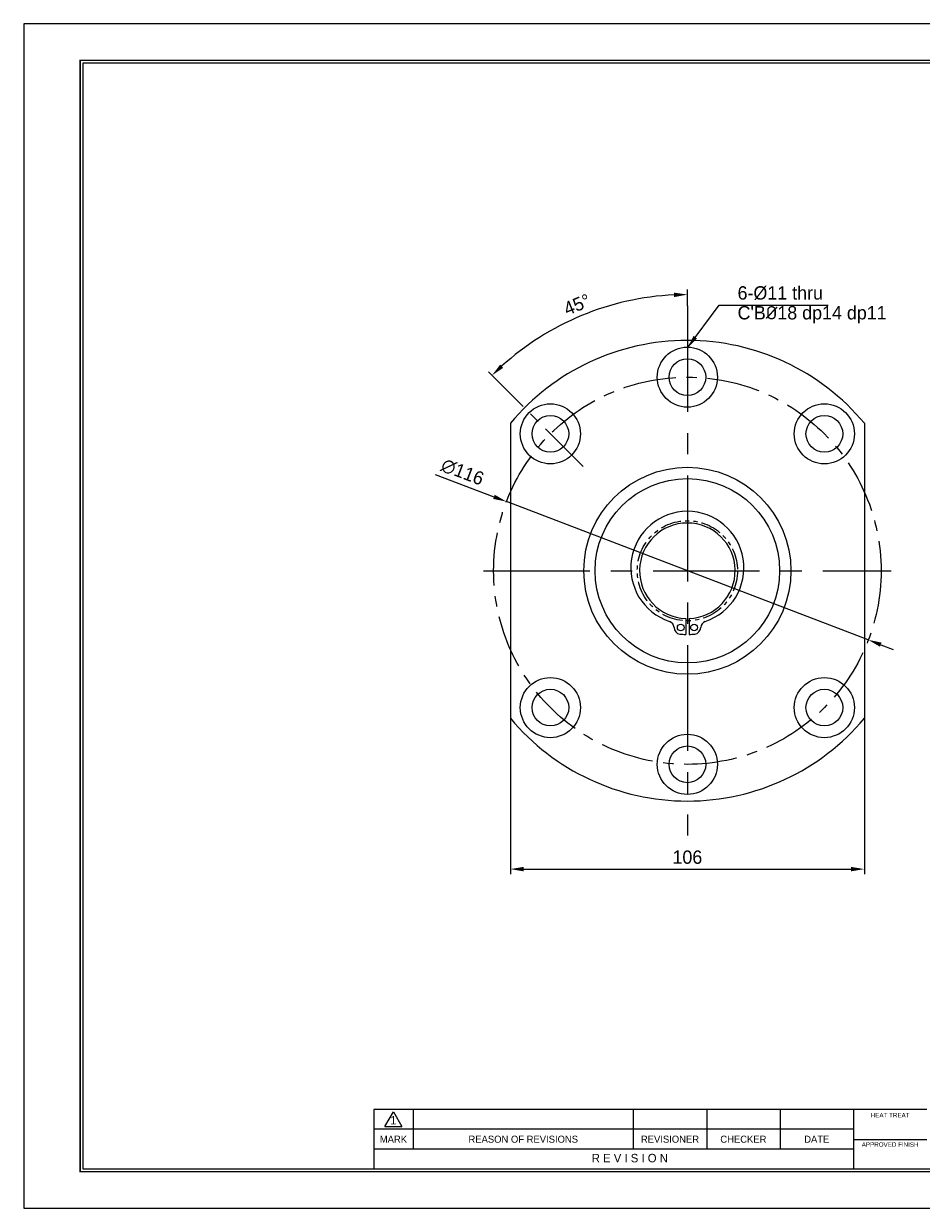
# Model space of a CAD drawing. Header units: millimetres. Extents: x 1082 to 1584, y -158 to 197.
# Tile 1 of 2: x 1082 to 1350, y -158 to 197. Entities that reach past the tile are written whole.
import ezdxf
from ezdxf.enums import TextEntityAlignment as Align

# ---------------------------------------------------------------- set-up
doc = ezdxf.new("R2010")
doc.units = ezdxf.units.MM
doc.linetypes.add('CENTER', pattern=[50.8, 31.75, -6.35, 6.35, -6.35])
doc.linetypes.add('PHANTOM', pattern=[2.5, 1.25, -0.25, 0.25, -0.25, 0.25, -0.25])
doc.layers.get('DEFPOINTS').update_dxf_attribs({"linetype": 'CONTINUOUS'})
for name, color, linetype in [('center', 1, 'CENTER'), ('L1', 7, 'CONTINUOUS'), ('OUTLINE', 7, 'CONTINUOUS'), ('phantom', 6, 'PHANTOM')]:
    doc.layers.add(name, color=color, linetype=linetype)
doc.dimstyles.new('4', dxfattribs={"dimtxt": 4, "dimasz": 4, "dimexe": 1.5, "dimexo": 0, "dimgap": 1.5, "dimtad": 1, "dimdec": 3, "dimzin": 11, "dimdsep": 46, "dimtxsty": 'Standard', "dimcen": 0, "dimclrd": 5, "dimclre": 5, "dimclrt": 3, "dimadec": 0, "dimazin": 0, "dimtfac": 0.6, "dimtdec": 3, "dimtmove": 0, "dimatfit": 3, "dimfxl": 0, "dimtolj": 1, "dimtzin": 11, "dimarcsym": 0})

# ---------------------------------------------------------------- blocks, each defined once
blk = doc.blocks.new('표제란')
at = {"layer": 'L1', "color": 0}
for p, q in [((297, 210), (0, 210)), ((0, 210), (0, 0)), ((0, 0), (297, 0))]:
    blk.add_line(p, q, dxfattribs=at)
at = {"layer": 'L1'}
for p, q in [((160, 17.5), (62, 17.5)), ((62, 17.5), (62, 7)), ((64, 14.51), (65.5, 17.1)), ((65.5, 17.1), (67, 14.51)), ((69, 17.5), (69, 10.5)), ((108, 17.5), (108, 10.5)), ((121, 17.5), (121, 10.5)), ((134, 17.5), (134, 10.5)), ((147, 17.5), (147, 7)), ((147, 14), (62, 14)), ((64, 14.51), (67, 14.51)), ((147, 10.5), (62, 10.5)), ((147, 12.2), (160, 12.2))]:
    blk.add_line(p, q, dxfattribs=at)
at = {"layer": 'L1', "const_width": 0.25}
blk.add_lwpolyline([(290.5, 6.5), (290.5, 203.5), (10, 203.5), (10, 6.5)], close=True, dxfattribs=at)
at = {"layer": 'L1'}
blk.add_lwpolyline([(290, 7), (290, 203), (10.5, 203), (10.5, 7)], close=True, dxfattribs=at)
for s, height, p in [('HEAT TREAT', 0.8, (153.5, 16.5)), ('1', 1.5, (65.5, 15.61)), ('MARK', 1.25, (65.5, 12.25)), ('REASON OF REVISIONS', 1.25, (88.5, 12.25)), ('REVISIONER', 1.25, (114.5, 12.25)), ('CHECKER', 1.25, (127.5, 12.25)), ('DATE', 1.25, (140.5, 12.25)), ('APPROVED FINISH', 0.8, (153.5, 11.3)), ('R E V I S I O N', 1.5, (107.38, 8.9))]:
    blk.add_text(s, height=height, dxfattribs=at).set_placement(p, align=Align.MIDDLE_CENTER)
for tag, p in [('필렛', (179.25, 10.9)), ('모따기', (179.25, 8.3))]:
    blk.add_attdef(tag, text='', height=1.15, dxfattribs=at).set_placement(p, align=Align.MIDDLE_LEFT)
at = {"layer": 'OUTLINE', "ltscale": 0.5}
for tag, p, height in [('TITLE', (237.17, 24.41), 2.5), ('도번', (251.18, 15.64), 2.5), ('SCALE', (253.78, 9.55), 1.2), ('DATE', (277.02, 9.51), 1.2)]:
    blk.add_attdef(tag, p, '', height=height, dxfattribs=at)
blk = doc.blocks.new('*D87')
at = {"layer": 'DEFPOINTS', "color": 0, "ltscale": 0.5}
for p in [(1258.99, 112.71), (1280.41, 112.14), (1229.63, 83.57), (1249.17, 64.03), (1280.41, -46.56)]:
    blk.add_point(p, dxfattribs=at)
at = {"layer": 'OUTLINE', "color": 5, "lineweight": -2, "ltscale": 0.5}
for p, q in [((1280.41, 112.14), (1280.41, 117.03)), ((1229.63, 83.57), (1220.84, 92.36))]:
    blk.add_line(p, q, dxfattribs=at)
blk.add_arc((1280.41, 32.79), 82.74, 92.7701, 132.2299, dxfattribs=at)
at = {"layer": 'OUTLINE', "color": 5, "ltscale": 0.5}
for points in [[(1276.39, 116.1), (1276.43, 114.77), (1280.41, 115.53)], [(1225.26, 93.57), (1224.34, 94.54), (1221.9, 91.3)]]:
    blk.add_solid(points, dxfattribs=at)
at = {"layer": 'OUTLINE', "color": 3, "ltscale": 0.5, "insert": (1247.39, 112.52), "char_height": 4, "attachment_point": 5, "rotation": 22.5}
blk.add_mtext('\\A1;45°', dxfattribs=at)
blk = doc.blocks.new('*D88')
at = {"layer": 'DEFPOINTS', "color": 0, "ltscale": 0.5}
for p in [(1226.24, 53.51), (1334.58, 12.07)]:
    blk.add_point(p, dxfattribs=at)
at = {"layer": 'OUTLINE', "color": 5, "lineweight": -2, "ltscale": 0.5}
for p, q in [((1204.88, 61.67), (1222.5, 54.94)), ((1334.58, 12.07), (1226.24, 53.51)), ((1338.32, 10.64), (1342.05, 9.21))]:
    blk.add_line(p, q, dxfattribs=at)
at = {"layer": 'OUTLINE', "color": 5, "ltscale": 0.5}
for points in [[(1222.74, 55.56), (1222.26, 54.31), (1226.24, 53.51)], [(1338.56, 11.26), (1338.08, 10.02), (1334.58, 12.07)]]:
    blk.add_solid(points, dxfattribs=at)
at = {"layer": 'OUTLINE', "color": 3, "ltscale": 0.5, "insert": (1213.09, 62.34), "char_height": 4, "attachment_point": 5, "rotation": 339.0702}
blk.add_mtext('\\A1;∅116', dxfattribs=at)
blk = doc.blocks.new('*D89')
at = {"layer": 'DEFPOINTS', "color": 0, "ltscale": 0.5}
for p in [(1227.41, -11.39), (1333.41, -11.39), (1333.41, -56.6)]:
    blk.add_point(p, dxfattribs=at)
at = {"layer": 'OUTLINE', "color": 5, "lineweight": -2, "ltscale": 0.5}
for p, q in [((1227.41, -11.39), (1227.41, -58.1)), ((1333.41, -11.39), (1333.41, -58.1)), ((1231.41, -56.6), (1329.41, -56.6))]:
    blk.add_line(p, q, dxfattribs=at)
at = {"layer": 'OUTLINE', "color": 5, "ltscale": 0.5}
for points in [[(1231.41, -55.93), (1231.41, -57.27), (1227.41, -56.6)], [(1329.41, -55.93), (1329.41, -57.27), (1333.41, -56.6)]]:
    blk.add_solid(points, dxfattribs=at)
at = {"layer": 'OUTLINE', "color": 3, "ltscale": 0.5, "insert": (1280.41, -53.04), "char_height": 4, "attachment_point": 5}
blk.add_mtext('\\A1;106', dxfattribs=at)

msp = doc.modelspace()

# ---------------------------------------------------------------- linework, layer by layer
at = {"layer": 'center'}
for p, q in [((1280.4097, 112.1374), (1280.4097, -46.5626)), ((1219.4097, 32.7874), (1341.4097, 32.7874))]:
    msp.add_line(p, q, dxfattribs=at)
at = {"layer": 'center', "ltscale": 0.5}
msp.add_line((1249.1655, 64.0315), (1229.6294, 83.5676), dxfattribs=at)
msp.add_circle((1280.4097, 32.7874), 58, dxfattribs=at)
at = {"layer": 'OUTLINE'}
for p, q in [((1227.4097, 76.9688), (1227.4097, -11.3941)), ((1333.4097, 76.9688), (1333.4097, -11.3941)), ((1279.9097, 18.4961), (1279.9097, 13.6961)), ((1280.9097, 18.4961), (1280.9097, 13.6961))]:
    msp.add_line(p, q, dxfattribs=at)
at = {"layer": 'OUTLINE', "ltscale": 0.5}
for centre in [(1280.4097, 90.7874), (1239.3975, 73.7996), (1321.4219, 73.7996), (1239.3975, -8.2248), (1321.4219, -8.2248), (1280.4097, -25.2126)]:
    msp.add_circle(centre, 9, dxfattribs=at)
at = {"layer": 'OUTLINE'}
for centre, radius in [((1280.4097, 90.7874), 5.5), ((1239.3975, 73.7996), 5.5), ((1321.4219, 73.7996), 5.5), ((1280.4097, 32.7874), 31), ((1280.4097, 32.7874), 27.6202), ((1278.4097, 15.807), 1), ((1282.4097, 15.8069), 1), ((1239.3975, -8.2248), 5.5), ((1321.4219, -8.2248), 5.5), ((1280.4097, -25.2126), 5.5)]:
    msp.add_circle(centre, radius, dxfattribs=at)
for centre, radius, start, end in [((1280.4097, 32.7874), 69, 39.814998, 140.185002), ((1280.4097, 33.6624), 16.925, 288.480522, 251.519384), ((1280.4097, 32.7874), 14.3, 272.003711, 267.996196), ((1274.4108, 15.7133), 2, 1.341301, 71.519384), ((1278.4097, 15.807), 2, 181.341301, 263.282452), ((1282.4097, 15.8069), 2, 276.717454, 358.658606), ((1286.4086, 15.7133), 2, 108.480522, 178.658606), ((1280.4097, 32.7874), 19.0978, 263.282452, 268.49972), ((1280.4097, 32.7874), 19.0978, 271.500187, 276.717454), ((1280.4097, 32.7874), 69, 219.814998, 320.185002)]:
    msp.add_arc(centre, radius, start, end, dxfattribs=at)
at = {"layer": 'phantom', "ltscale": 5}
msp.add_circle((1280.4097, 32.7874), 15, dxfattribs=at)

# ---------------------------------------------------------------- block references
at = {"layer": 'OUTLINE', "xscale": 1.69, "yscale": 1.69, "zscale": 1.69}
msp.add_blockref('표제란', (1081.7064, -158.2207), dxfattribs=at)

# ---------------------------------------------------------------- texts
at = {"layer": 'OUTLINE', "color": 3, "ltscale": 0.5, "char_height": 4, "attachment_point": 7}
for s, insert in [('\\A1;6-%%c11 thru', (1295.4368, 113.8777)), ("\\A1;C'B{\\fISOCPEUR|b0|i0|c0|p34;%%C}18 dp14 dp11", (1295.4368, 106.8703))]:
    msp.add_mtext(s, dxfattribs=dict(at, insert=insert))

# ---------------------------------------------------------------- dimensions: what is measured, and where the dimension line sits
at = {"layer": 'OUTLINE', "ltscale": 0.5}
dim = msp.add_angular_dim_2l(base=(1258.994, 112.7116), line1=((1249.1655, 64.0315), (1229.6294, 83.5676)), line2=((1280.4097, 112.1374), (1280.4097, -46.5626)), dimstyle='4', dxfattribs=at)
dim.commit()
dim.dimension.update_dxf_attribs({"geometry": '*D87', "text_midpoint": (1247.3853, 112.5153)})
dim = msp.add_diameter_dim_2p(p1=(1334.5828, 12.0684), p2=(1226.2366, 53.5063), dimstyle='4', dxfattribs=at)
dim.commit()
dim.dimension.update_dxf_attribs({"geometry": '*D88', "text_midpoint": (1213.0921, 62.3407)})
dim = msp.add_linear_dim(base=(1333.4097, -56.5986), p1=(1227.4097, -11.3941), p2=(1333.4097, -11.3941), dimstyle='4', dxfattribs=at)
dim.commit()
dim.dimension.update_dxf_attribs({"geometry": '*D89', "text_midpoint": (1280.4097, -53.0427)})

# ---------------------------------------------------------------- leaders
at = {"layer": 'OUTLINE', "ltscale": 0.5, "annotation_type": 0, "has_hookline": 1, "hookline_direction": 0, "text_width": 27.1739}
msp.add_leader([(1280.4097, 99.5374), (1289.9368, 112.3777), (1293.9368, 112.3777)], dimstyle='4', dxfattribs=at)

doc.saveas('drawing.dxf')
